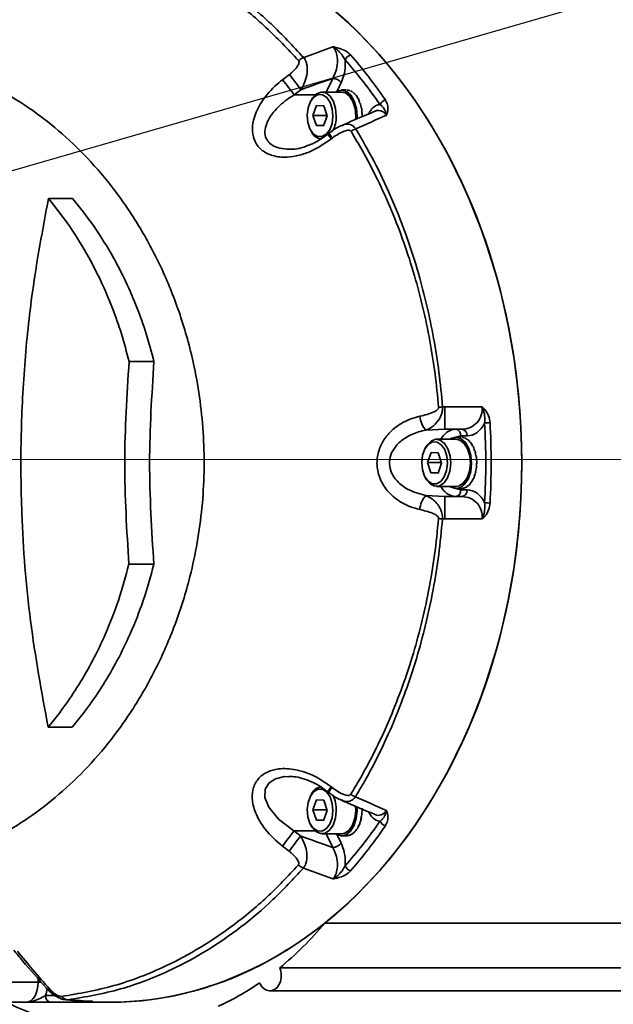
# Model space of a CAD drawing. Header units: millimetres. Extents: x 6316 to 18291, y -19059 to -9021.
# Tile 17 of 146: x 10733 to 10821, y -15889 to -15743. Entities that reach past the tile are written whole.
import ezdxf

# ---------------------------------------------------------------- set-up
doc = ezdxf.new("R2010")
doc.units = ezdxf.units.MM
doc.header["$LTSCALE"] = 10
doc.header["$PDSIZE"] = -1
doc.linetypes.add('CENTER', pattern=[50.8, 31.75, -6.35, 6.35, -6.35])
doc.layers.get('Defpoints').update_dxf_attribs({"true_color": 0x5e5e5e})
doc.layers.add('中心线层', color=1, linetype='CENTER')
doc.dimstyles.new('ISO-25', dxfattribs={"dimscale": 20, "dimtxt": 4, "dimasz": 3.05, "dimexe": 3, "dimexo": 0.625, "dimtad": 1, "dimdec": 0, "dimtxsty": 'Standard', "dimcen": 2.5, "dimclrd": 1, "dimclre": 1, "dimclrt": 4, "dimadec": 1, "dimazin": 2, "dimtfac": 1, "dimtdec": 0, "dimtmove": 0, "dimatfit": 0, "dimfxl": 1, "dimarcsym": 0})

# ---------------------------------------------------------------- blocks, each defined once
blk = doc.blocks.new('*D144')
at = {"layer": 'Defpoints', "color": 0, "linetype": 'ByBlock', "lineweight": 20, "transparency": 16777216}
for p in [(12383.33, -15287.41), (10584.24, -15808.37)]:
    blk.add_point(p, dxfattribs=at)
at = {"layer": '中心线层', "color": 1, "linetype": 'ByBlock', "lineweight": -2, "transparency": 16777216}
blk.add_line((10584.24, -15808.37), (12324.74, -15304.37), dxfattribs=at)
at = {"layer": '中心线层', "color": 1, "linetype": 'ByBlock', "lineweight": 20, "transparency": 16777216}
blk.add_solid([(12321.91, -15294.61), (12327.57, -15314.14), (12383.33, -15287.41)], dxfattribs=at)
at = {"layer": '中心线层', "color": 4, "linetype": 'ByBlock', "lineweight": 20, "transparency": 16777216, "insert": (11439.89, -15505.95), "char_height": 80, "attachment_point": 5, "rotation": 16.1496}
blk.add_mtext('R1873', dxfattribs=at)
blk = doc.blocks.new('*D145')
at = {"layer": 'Defpoints', "color": 0, "linetype": 'ByBlock', "lineweight": 20, "transparency": 16777216}
for p in [(10584.24, -15808.37), (11013.17, -16065.33)]:
    blk.add_point(p, dxfattribs=at)
at = {"layer": '中心线层', "color": 1, "linetype": 'ByBlock', "lineweight": -2, "transparency": 16777216}
for p, q in [((10584.24, -15808.37), (11013.17, -16065.33)), ((11065.49, -16096.68), (11477.26, -16343.36))]:
    blk.add_line(p, q, dxfattribs=at)
at = {"layer": '中心线层', "color": 1, "linetype": 'ByBlock', "lineweight": 20, "transparency": 16777216}
blk.add_solid([(11070.72, -16087.96), (11060.27, -16105.4), (11013.17, -16065.33)], dxfattribs=at)
at = {"layer": '中心线层', "color": 4, "linetype": 'ByBlock', "lineweight": 20, "transparency": 16777216, "insert": (11399.48, -16235.04), "char_height": 80, "attachment_point": 5, "rotation": 329.0753}
blk.add_mtext('R500', dxfattribs=at)

msp = doc.modelspace()

# ---------------------------------------------------------------- linework, layer by layer
at = {"color": 7, "linetype": 'Continuous', "lineweight": 35}
for p, q in [((10772.38, -15752.04), (10773.4, -15751.27)), ((10778.85, -15753.87), (10779.81, -15751.84)), ((10781.08, -15752.46), (10780.49, -15753.72)), ((10775.11, -15753.53), (10774.1, -15754.3)), ((10781.12, -15753.87), (10778.22, -15753.87)), ((10781.83, -15753.57), (10781.12, -15753.57)), ((10777.21, -15754.3), (10774.1, -15754.3)), ((10776.6, -15755.11), (10776.48, -15755.34)), ((10776.89, -15757.33), (10777.43, -15755.85)), ((10777.43, -15755.85), (10778.48, -15755.9)), ((10778.48, -15755.9), (10778.99, -15757.42)), ((10777.39, -15758.85), (10776.89, -15757.33)), ((10778.85, -15757.33), (10776.89, -15757.33)), ((10778.99, -15757.42), (10778.44, -15758.89)), ((10778.85, -15757.33), (10778.94, -15757.54)), ((10783.24, -15757.46), (10783.21, -15757.97)), ((10776.48, -15759.41), (10776.6, -15759.64)), ((10778.44, -15758.89), (10777.39, -15758.85)), ((10778.46, -15758.85), (10777.39, -15758.85)), ((10779.25, -15759.99), (10779.09, -15760.12)), ((10779.78, -15760.69), (10779.62, -15760.82)), ((10741.24, -15769.66), (10737.67, -15769.66)), ((10749.62, -15793.84), (10753.31, -15793.84)), ((10796.11, -15800.57), (10796.43, -15800.56)), ((10796.43, -15800.56), (10801.98, -15800.56)), ((10796.43, -15800.56), (10796.43, -15803.87)), ((10796.43, -15803.87), (10793.64, -15804.02)), ((10798.95, -15803.87), (10796.43, -15803.87)), ((10799.74, -15804.87), (10798.82, -15804.87)), ((10798.1, -15805.37), (10795.2, -15805.37)), ((10798.82, -15805.07), (10798.1, -15805.07)), ((10793.58, -15806.61), (10793.46, -15806.84)), ((10793.87, -15808.83), (10794.42, -15807.35)), ((10794.42, -15807.35), (10795.47, -15807.4)), ((10795.47, -15807.4), (10795.97, -15808.92)), ((10794.38, -15810.35), (10793.87, -15808.83)), ((10795.83, -15808.83), (10793.87, -15808.83)), ((10795.97, -15808.92), (10795.43, -15810.39)), ((10795.83, -15808.83), (10795.93, -15809.04)), ((10795.43, -15810.39), (10794.38, -15810.35)), ((10795.44, -15810.35), (10794.38, -15810.35)), ((10793.46, -15810.91), (10793.58, -15811.14)), ((10793.63, -15813.72), (10796.43, -15813.87)), ((10795.2, -15812.37), (10798.1, -15812.37)), ((10798.1, -15812.67), (10798.82, -15812.67)), ((10798.82, -15812.87), (10799.74, -15812.87)), ((10796.43, -15817.19), (10796.43, -15813.87)), ((10796.43, -15813.87), (10798.95, -15813.87)), ((10796.43, -15817.19), (10796.1, -15817.18)), ((10801.98, -15817.19), (10796.43, -15817.19)), ((10753.29, -15823.91), (10749.59, -15823.91)), ((10737.61, -15848.09), (10741.18, -15848.09)), ((10779.6, -15856.93), (10779.73, -15857.04)), ((10776.6, -15858.11), (10776.48, -15858.34)), ((10776.89, -15860.33), (10777.43, -15858.85)), ((10777.43, -15858.85), (10778.48, -15858.9)), ((10778.48, -15858.9), (10778.99, -15860.42)), ((10779.06, -15857.63), (10779.2, -15857.74)), ((10777.39, -15861.85), (10776.89, -15860.33)), ((10778.85, -15860.33), (10776.89, -15860.33)), ((10778.99, -15860.42), (10778.44, -15861.89)), ((10778.85, -15860.33), (10778.94, -15860.54)), ((10778.44, -15861.89), (10777.39, -15861.85)), ((10778.46, -15861.85), (10777.39, -15861.85)), ((10774.06, -15863.45), (10775.05, -15864.2)), ((10777.21, -15863.45), (10774.06, -15863.45)), ((10776.48, -15862.41), (10776.6, -15862.64)), ((10778.22, -15863.87), (10781.12, -15863.87)), ((10779.81, -15865.91), (10778.85, -15863.87)), ((10780.49, -15864.03), (10781.08, -15865.29)), ((10781.12, -15864.17), (10781.83, -15864.17)), ((10773.34, -15866.46), (10772.35, -15865.71)), ((10778.64, -15877.13), (10874.24, -15877.13)), ((10873.8, -15883.77), (10771.95, -15883.77)), ((10731.47, -15885.87), (10736.15, -15885.87)), ((10736.15, -15885.87), (10736.15, -15885.38)), ((10736.58, -15885.87), (10736.15, -15885.87)), ((10737.23, -15887.87), (10738.65, -15887.87)), ((10770.48, -15887.17), (10873.8, -15887.17)), ((10734.33, -15888.87), (10730.89, -15888.87)), ((10743.03, -15888.87), (10738.02, -15888.87)), ((10740.55, -15888.52), (10740.31, -15888.5)), ((10743.03, -15888.87), (10746.8, -15888.87)), ((10744.01, -15888.72), (10743.94, -15888.71))]:
    msp.add_line(p, q, dxfattribs=at)
at = {"color": 7, "linetype": 'Continuous', "lineweight": 35, "flags": 128}
for points in [[(10772.38, -15752.04), (10772.58, -15752.3), (10772.81, -15752.59), (10773.04, -15752.9), (10773.28, -15753.21), (10773.52, -15753.52), (10773.74, -15753.81), (10773.93, -15754.07), (10774.1, -15754.3)], [(10773.4, -15751.27), (10773.6, -15751.53), (10773.82, -15751.82), (10774.05, -15752.12), (10774.29, -15752.44), (10774.53, -15752.75), (10774.75, -15753.04), (10774.94, -15753.3), (10775.11, -15753.53)], [(10776.6, -15755.11), (10776.82, -15754.74), (10777.41, -15754.14), (10778.09, -15753.88), (10778.79, -15754), (10779.42, -15754.49), (10779.92, -15755.29), (10780.24, -15756.32), (10780.34, -15757.46)], [(10780.22, -15753.87), (10780.46, -15753.73), (10781.17, -15753.58), (10781.88, -15753.79), (10782.52, -15754.36), (10783.01, -15755.22), (10783.33, -15756.29), (10783.42, -15757.47), (10783.4, -15757.88)], [(10781.12, -15753.87), (10781.69, -15754), (10782.32, -15754.49), (10782.82, -15755.29), (10783.14, -15756.32), (10783.24, -15757.46)], [(10779.85, -15757.45), (10779.75, -15756.37), (10779.43, -15755.41), (10778.93, -15754.69), (10778.31, -15754.29), (10777.65, -15754.26), (10777.02, -15754.61), (10776.5, -15755.29), (10776.16, -15756.23), (10776.03, -15757.3), (10776.13, -15758.38), (10776.44, -15759.34), (10776.94, -15760.06), (10777.56, -15760.46), (10778.22, -15760.49), (10778.85, -15760.14), (10779.37, -15759.46), (10779.72, -15758.52), (10779.85, -15757.45)], [(10798.82, -15804.87), (10798.07, -15805.07), (10798.06, -15805.07)], [(10796.83, -15808.95), (10796.73, -15807.87), (10796.42, -15806.91), (10795.92, -15806.19), (10795.3, -15805.79), (10794.64, -15805.76), (10794.01, -15806.11), (10793.49, -15806.79), (10793.14, -15807.73), (10793.01, -15808.8), (10793.11, -15809.88), (10793.43, -15810.84), (10793.93, -15811.56), (10794.55, -15811.96), (10795.21, -15811.99), (10795.84, -15811.64), (10796.36, -15810.96), (10796.7, -15810.02), (10796.83, -15808.95)], [(10793.58, -15806.61), (10793.8, -15806.24), (10794.4, -15805.64), (10795.08, -15805.38), (10795.77, -15805.5), (10796.4, -15805.99), (10796.91, -15806.79), (10797.23, -15807.82), (10797.32, -15808.96)], [(10797.21, -15805.37), (10797.44, -15805.23), (10798.16, -15805.08), (10798.87, -15805.29), (10799.5, -15805.86), (10800, -15806.72), (10800.31, -15807.79), (10800.41, -15808.97), (10800.28, -15810.14), (10799.93, -15811.18), (10799.41, -15812), (10798.76, -15812.52), (10798.05, -15812.67), (10797.34, -15812.46), (10797.21, -15812.37)], [(10798.1, -15805.37), (10798.67, -15805.5), (10799.31, -15805.99), (10799.81, -15806.79), (10800.13, -15807.82), (10800.23, -15808.96)], [(10797.32, -15808.96), (10797.19, -15810.09), (10796.84, -15811.09), (10796.32, -15811.85), (10795.67, -15812.29), (10794.97, -15812.35), (10794.3, -15812.04), (10793.73, -15811.39), (10793.58, -15811.14)], [(10800.23, -15808.96), (10800.09, -15810.09), (10799.75, -15811.09), (10799.22, -15811.85), (10798.57, -15812.29), (10798.1, -15812.37)], [(10798.06, -15812.67), (10798.07, -15812.68), (10798.82, -15812.87)], [(10773.3, -15855.44), (10772.65, -15855.41), (10771.34, -15855.73), (10770.38, -15856.34), (10769.85, -15857.18), (10769.81, -15857.31), (10769.77, -15858.48), (10770.34, -15859.93), (10771.76, -15861.7), (10774.06, -15863.45), (10774.06, -15863.45)], [(10779.85, -15860.45), (10779.75, -15859.37), (10779.43, -15858.41), (10778.93, -15857.69), (10778.31, -15857.29), (10777.65, -15857.26), (10777.02, -15857.61), (10776.5, -15858.29), (10776.16, -15859.23), (10776.03, -15860.3), (10776.13, -15861.38), (10776.44, -15862.34), (10776.94, -15863.06), (10777.56, -15863.46), (10778.22, -15863.49), (10778.85, -15863.14), (10779.37, -15862.46), (10779.72, -15861.52), (10779.85, -15860.45)], [(10780.34, -15860.46), (10780.21, -15861.59), (10779.86, -15862.59), (10779.33, -15863.35), (10778.69, -15863.79), (10777.99, -15863.85), (10777.32, -15863.54), (10776.74, -15862.89), (10776.6, -15862.64)], [(10783.4, -15859.88), (10783.42, -15860.47), (10783.29, -15861.64), (10782.95, -15862.68), (10782.43, -15863.5), (10781.78, -15864.02), (10781.06, -15864.17), (10780.35, -15863.96), (10780.22, -15863.87)], [(10783.21, -15859.8), (10783.24, -15860.46), (10783.11, -15861.59), (10782.76, -15862.59), (10782.24, -15863.35), (10781.59, -15863.79), (10781.12, -15863.87)], [(10772.35, -15865.71), (10772.55, -15865.45), (10772.78, -15865.16), (10773.01, -15864.85), (10773.25, -15864.54), (10773.49, -15864.23), (10773.7, -15863.94), (10773.9, -15863.68), (10774.06, -15863.45)], [(10773.34, -15866.46), (10773.54, -15866.2), (10773.76, -15865.91), (10774, -15865.6), (10774.24, -15865.29), (10774.47, -15864.98), (10774.69, -15864.69), (10774.88, -15864.42), (10775.05, -15864.2)], [(10734.33, -15888.87), (10734.68, -15888.82), (10735.03, -15888.65), (10735.34, -15888.37), (10735.62, -15888), (10735.84, -15887.54), (10736.01, -15887.02), (10736.11, -15886.46), (10736.15, -15885.87)]]:
    msp.add_lwpolyline(points, dxfattribs=at)
at = {"color": 7, "linetype": 'Continuous', "lineweight": 35}
for centre, radius, start, end in [((10776.56, -15751.4), 2.84, 111.7983, 129.5769), ((10782.97, -15749.7), 1.44, 111.1729, 155.983), ((10779.74, -15753.62), 1.78, 40.7699, 87.6109), ((10788.16, -15756.48), 1.54, 110.4905, 150.0011), ((10775.54, -15757.5), 4.8, 333.5454, 0.4808), ((10778.44, -15758.91), 1.98, 201.6181, 263.6199), ((10784.49, -15762.6), 3.5, 111.1585, 124.1454), ((10788.12, -15753.85), 10.99, 214.7606, 219.3526), ((10788.65, -15753.43), 11.46, 214.8884, 219.2872), ((10797.61, -15819.12), 18.61, 94.6282, 96.4691), ((10796.06, -15801.74), 3.32, 183.7165, 223.3855), ((10803.59, -15811.91), 9.02, 92.8373, 97.909), ((10798.28, -15806.55), 2.69, 95.4001, 154.0056), ((10797.91, -15804.78), 0.915, 354.2319, 82.7373), ((10798.83, -15804.78), 0.915, 354.2319, 82.7373), ((10796.05, -15816.01), 3.33, 136.6236, 176.2336), ((10798.28, -15811.19), 2.69, 205.9944, 264.5999), ((10797.91, -15812.97), 0.915, 277.2627, 5.7681), ((10798.83, -15812.97), 0.915, 277.2627, 5.7681), ((10803.59, -15805.84), 9.02, 262.091, 267.1627), ((10797.62, -15798.63), 18.62, 263.4704, 265.3091), ((10778.41, -15858.81), 1.94, 95.711, 159.051), ((10788.69, -15864.36), 11.74, 140.7369, 145.0387), ((10789.59, -15865.07), 12.72, 140.8572, 144.8266), ((10775.41, -15860.28), 4.93, 357.9774, 25.3593), ((10784.45, -15855.13), 3.5, 235.8928, 248.8126), ((10788.16, -15861.26), 1.54, 209.9989, 249.5095), ((10779.74, -15864.13), 1.78, 272.3891, 319.2301), ((10776.52, -15866.33), 2.84, 230.4978, 248.1784), ((10782.97, -15868.05), 1.44, 204.017, 248.8271), ((10737.76, -15886.36), 0.59, 225.085, 280.1815), ((10738.14, -15887.97), 0.915, 174.2319, 262.7373), ((10731.81, -15886), 5.73, 340.9067, 351.3689), ((10740.7, -15887.03), 1.49, 221.7046, 264.2538), ((10743.04, -15888.17), 0.706, 224.7497, 268.7541), ((10743.59, -15888.18), 0.689, 229.1775, 268.8569)]:
    msp.add_arc(centre, radius, start, end, dxfattribs=at)
for centre, major_axis, ratio, start_param, end_param in [((10746.8, -15808.87), (0, 80), 0.763039, 3.141593, 6.283185), ((10746.8, -15808.87), (0, 80), 0.763039, 3.690195, 5.734583), ((10767.58, -15808.87), (139.78, 64.23), 0.341146, 1.328451, 1.359187), ((10742.23, -15808.87), (0, 79), 0.763039, 5.450531, 5.570305), ((10743.03, -15808.87), (0, 80), 0.753501, 5.450531, 5.570305), ((10769.01, -15810.72), (140.01, 61.32), 0.332587, 1.349736, 1.383037), ((10781.9, -15757.37), (0.01, 3.8), 0.516075, 6.050971, 6.26041), ((10781.83, -15757.37), (0.11, 3.8), 0.518199, 6.06447, 6.273909), ((10781.9, -15757.37), (0.11, 3.8), 0.518203, 5.854846, 6.064285), ((10781.83, -15757.37), (0.2, 3.8), 0.523706, 5.868207, 6.077647), ((10781.9, -15757.37), (0.2, 3.8), 0.523712, 5.658583, 5.868022), ((10781.83, -15757.37), (0.29, 3.8), 0.532403, 5.671638, 5.881078), ((10781.83, -15757.37), (0.37, 3.79), 0.543996, 5.474514, 5.683954), ((10781.9, -15757.37), (0.29, 3.8), 0.532413, 5.462013, 5.671453), ((10781.9, -15757.37), (0.37, 3.79), 0.544008, 5.264889, 5.474328), ((10781.83, -15757.37), (0.44, 3.79), 0.558094, 5.276478, 5.485918), ((10781.9, -15757.37), (0.44, 3.79), 0.558108, 5.066852, 5.276291), ((10781.83, -15757.37), (0.49, 3.79), 0.574227, 5.077043, 5.286483), ((10781.9, -15757.37), (0.49, 3.79), 0.574243, 4.867415, 5.076855), ((10781.83, -15757.37), (0.53, 3.79), 0.591849, 4.875585, 5.085025), ((10801.05, -15808.87), (139.78, 64.23), 0.341146, 1.509221, 1.541564), ((10781.9, -15757.37), (0.53, 3.79), 0.591866, 4.752072, 4.875394), ((10781.83, -15757.37), (0.55, 3.79), 0.610343, 4.757265, 4.880791), ((10798.95, -15800.87), (3.05, 0), 0.982912, 4.712389, 6.387269), ((10799.74, -15800.87), (0, 4), 0.763039, 3.141593, 4.16176), ((10742.23, -15808.87), (0, 79), 0.763039, 4.637546, 4.787232), ((10743.03, -15808.87), (0, 80), 0.753501, 4.637546, 4.787232), ((10798.89, -15808.87), (0.01, 3.8), 0.516075, 6.050971, 6.26041), ((10798.82, -15808.87), (0.11, 3.8), 0.518199, 6.06447, 6.273909), ((10798.89, -15808.87), (0.11, 3.8), 0.518203, 5.854846, 6.064285), ((10798.82, -15808.87), (0.2, 3.8), 0.523706, 5.868207, 6.077647), ((10798.89, -15808.87), (0.2, 3.8), 0.523712, 5.658583, 5.868022), ((10798.82, -15808.87), (0.29, 3.8), 0.532403, 5.671638, 5.881078), ((10798.82, -15808.87), (0.37, 3.79), 0.543996, 5.474514, 5.683954), ((10798.89, -15808.87), (0.29, 3.8), 0.532413, 5.462013, 5.671453), ((10798.89, -15808.87), (0.37, 3.79), 0.544008, 5.264889, 5.474328), ((10798.82, -15808.87), (0.44, 3.79), 0.558094, 5.276478, 5.485918), ((10798.89, -15808.87), (0.44, 3.79), 0.558108, 5.066852, 5.276291), ((10798.82, -15808.87), (0.49, 3.79), 0.574227, 5.077043, 5.286483), ((10798.89, -15808.87), (0.49, 3.79), 0.574243, 4.867415, 5.076855), ((10798.82, -15808.87), (0.53, 3.79), 0.591849, 4.875585, 5.085025), ((10798.89, -15808.87), (0.55, 3.79), 0.610361, 4.461718, 4.671157), ((10798.82, -15808.87), (0.54, 3.78), 0.629011, 4.463494, 4.672934), ((10798.89, -15808.87), (0.53, 3.79), 0.591866, 4.665955, 4.875394), ((10798.82, -15808.87), (0.55, 3.79), 0.610343, 4.671351, 4.880791), ((10798.89, -15808.87), (0.51, 3.79), 0.647086, 4.041513, 4.250952), ((10798.82, -15808.87), (0.45, 3.79), 0.663648, 4.033605, 4.243045), ((10798.89, -15808.87), (0.54, 3.78), 0.629029, 4.253857, 4.463296), ((10798.82, -15808.87), (0.51, 3.79), 0.64707, 4.251155, 4.460594), ((10798.89, -15808.87), (0.36, 3.79), 0.677822, 3.600821, 3.810261), ((10798.82, -15808.87), (0.25, 3.8), 0.688619, 3.582021, 3.79146), ((10798.89, -15808.87), (0.45, 3.79), 0.663662, 3.823958, 4.033398), ((10798.82, -15808.87), (0.36, 3.79), 0.67781, 3.810473, 4.019913), ((10798.89, -15808.87), (0.12, 3.8), 0.695254, 3.139708, 3.349148), ((10798.82, -15808.87), (-0.02, 3.8), 0.697143, 3.114502, 3.323942), ((10798.89, -15808.87), (0.25, 3.8), 0.688627, 3.372364, 3.581803), ((10798.82, -15808.87), (0.12, 3.8), 0.69525, 3.349368, 3.558808), ((10799.74, -15816.87), (0, 4), 0.763039, 5.263018, 6.283185), ((10798.95, -15816.87), (3.05, 0), 0.982912, 6.179101, 7.853982), ((10801.05, -15808.87), (139.78, -64.23), 0.341146, 4.741318, 4.773964), ((10781.9, -15860.37), (0.53, 3.79), 0.591866, 4.665955, 4.875394), ((10781.83, -15860.37), (0.55, 3.79), 0.610343, 4.671351, 4.880791), ((10781.9, -15860.37), (0.54, 3.78), 0.629029, 4.253857, 4.463296), ((10781.83, -15860.37), (0.51, 3.79), 0.64707, 4.251155, 4.460594), ((10781.9, -15860.37), (0.55, 3.79), 0.610361, 4.461718, 4.671157), ((10781.83, -15860.37), (0.54, 3.78), 0.629011, 4.463494, 4.672934), ((10742.23, -15808.87), (0, 79), 0.763039, 3.854473, 3.974247), ((10743.03, -15808.87), (0, 80), 0.753501, 3.854473, 3.974247), ((10781.9, -15860.37), (0.45, 3.79), 0.663662, 3.823958, 4.033398), ((10781.83, -15860.37), (0.36, 3.79), 0.67781, 3.810473, 4.019913), ((10781.9, -15860.37), (0.51, 3.79), 0.647086, 4.041513, 4.250952), ((10781.83, -15860.37), (0.45, 3.79), 0.663648, 4.033605, 4.243045), ((10769.01, -15807.03), (140.01, -61.32), 0.332587, 4.899731, 4.933449), ((10781.9, -15860.37), (0.12, 3.8), 0.695254, 3.139708, 3.349148), ((10781.83, -15860.37), (-0.02, 3.8), 0.697143, 3.114502, 3.323942), ((10781.9, -15860.37), (0.25, 3.8), 0.688627, 3.372364, 3.581803), ((10781.83, -15860.37), (0.12, 3.8), 0.69525, 3.349368, 3.558808), ((10781.9, -15860.37), (0.36, 3.79), 0.677822, 3.600821, 3.810261), ((10781.83, -15860.37), (0.25, 3.8), 0.688619, 3.582021, 3.79146), ((10767.58, -15808.87), (139.78, -64.23), 0.341146, 4.92365, 4.954734), ((10746.8, -15808.87), (0, 80), 0.763039, 3.537805, 3.690195), ((10747.77, -15832.82), (0, 60), 0.763039, 3.698039, 3.881454), ((10746.8, -15808.87), (0, 80), 0.763039, 3.141593, 3.520127), ((10770.48, -15884.92), (0, 2.25), 0.763039, 2.070992, 5.250082), ((10747.77, -15832.82), (0, 60), 0.763039, 3.477123, 3.623035), ((10747.77, -15832.82), (0, 60), 0.763039, 2.776871, 2.960285), ((10750.08, -15808.87), (100.91, 0), 0.792768, 4.617777, 4.653535), ((10743.03, -15808.87), (0, 80), 0.753501, 3.141593, 3.150615)]:
    msp.add_ellipse(centre, major_axis=major_axis, ratio=ratio, start_param=start_param, end_param=end_param, dxfattribs=at)
for points, knots in [([(10774.76, -15749.21), (10773.16, -15747.52), (10769.96, -15744.13), (10764.63, -15739.79), (10758.87, -15736.04), (10752.65, -15733.03), (10746.23, -15730.82), (10741.83, -15730.09), (10739.63, -15729.73)], [0, 0, 0, 0, 0.1521069, 0.3054593, 0.476353, 0.6472687, 0.8236289, 1, 1, 1, 1]), ([(10740.6, -15729.23), (10742.72, -15729.57), (10746.96, -15730.25), (10753.28, -15732.39), (10759.54, -15735.4), (10765.37, -15739.22), (10770.74, -15743.63), (10773.91, -15747.05), (10775.51, -15748.76)], [0, 0, 0, 0, 0.1709329, 0.3418564, 0.5181237, 0.6943665, 0.8465779, 1, 1, 1, 1]), ([(10779.81, -15751.84), (10779.99, -15751.49), (10780.33, -15750.8), (10780.55, -15749.57), (10780.49, -15748.44), (10780.22, -15747.63), (10779.95, -15747.29), (10779.85, -15747.17)], [0, 0, 0, 0, 0.237346, 0.47069, 0.687086, 0.882353, 1, 1, 1, 1]), ([(10779.85, -15747.17), (10779.85, -15747.17), (10779.95, -15747.18), (10780.3, -15747.25), (10780.99, -15747.42), (10781.84, -15747.78), (10782.26, -15748.17), (10782.45, -15748.36)], [0, 0, 0, 0, 0.00279, 0.090607, 0.334099, 0.688306, 1, 1, 1, 1]), ([(10779.85, -15747.17), (10779.85, -15747.17), (10779.93, -15747.21), (10780.22, -15747.39), (10780.72, -15747.8), (10781.28, -15748.41), (10781.54, -15748.9), (10781.66, -15749.11)], [0, 0, 0, 0, 0.003732, 0.108204, 0.380819, 0.729873, 1, 1, 1, 1]), ([(10709.63, -15869.58), (10711.81, -15869.48), (10716.16, -15869.28), (10722.64, -15867.67), (10728.48, -15865.29), (10733.65, -15862.33), (10738.16, -15859.05), (10742.48, -15855.13), (10746.56, -15850.57), (10750.32, -15845.34), (10753.68, -15839.45), (10756.54, -15832.91), (10758.53, -15826.57), (10759.78, -15820.72), (10760.49, -15815.54), (10760.8, -15810.26), (10760.71, -15804.97), (10760.21, -15799.72), (10759.19, -15793.76), (10757.43, -15787.26), (10754.78, -15780.5), (10751.59, -15774.38), (10747.96, -15768.92), (10743.99, -15764.12), (10739.75, -15759.98), (10735.3, -15756.48), (10730.18, -15753.29), (10724.37, -15750.64), (10717.91, -15748.81), (10711.39, -15748.02), (10704.88, -15748.28), (10698.43, -15749.52), (10694.26, -15751.18), (10692.18, -15752.01)], [0, 0, 0, 0, 0.041671, 0.083342, 0.12501, 0.156268, 0.187523, 0.218778, 0.250031, 0.28128, 0.312526, 0.343767, 0.375001, 0.395836, 0.416667, 0.437498, 0.458328, 0.47916, 0.499992, 0.531224, 0.562463, 0.593708, 0.624957, 0.656208, 0.687462, 0.718717, 0.749974, 0.791642, 0.833312, 0.874983, 0.916654, 0.958325, 1, 1, 1, 1]), ([(10773.4, -15751.27), (10773.54, -15751.15), (10773.96, -15750.81), (10774.46, -15750.28), (10774.77, -15749.75), (10774.84, -15749.48), (10774.82, -15749.31), (10774.78, -15749.24), (10774.76, -15749.21)], [0, 0, 0, 0, 0.195492, 0.594405, 0.783408, 0.884527, 0.942134, 1, 1, 1, 1]), ([(10775.51, -15748.76), (10775.58, -15748.86), (10775.72, -15749.05), (10775.9, -15749.46), (10776.05, -15750.1), (10776.04, -15751.13), (10775.81, -15752.09), (10775.47, -15752.92), (10775.25, -15753.3), (10775.11, -15753.53)], [0, 0, 0, 0, 0.087645, 0.169223, 0.295146, 0.491004, 0.743779, 0.83951, 1, 1, 1, 1]), ([(10781.66, -15749.11), (10781.67, -15749.25), (10781.71, -15749.9), (10781.6, -15751.12), (10781.26, -15752.01), (10781.08, -15752.46)], [0, 0, 0, 0, 0.11349, 0.555658, 1, 1, 1, 1]), ([(10779.62, -15760.82), (10778.63, -15761.5), (10777.12, -15762.54), (10774.85, -15763.29), (10772.9, -15763.61), (10770.97, -15763.43), (10769.28, -15762.61), (10768.23, -15761.32), (10767.83, -15759.73), (10768.03, -15757.8), (10769.06, -15755.42), (10770.7, -15753.41), (10772, -15752.36), (10772.38, -15752.04)], [0, 0, 0, 0, 0.14008, 0.214666, 0.289139, 0.385355, 0.46586, 0.547062, 0.620287, 0.695345, 0.802959, 0.941303, 1, 1, 1, 1]), ([(10774.1, -15754.3), (10773.75, -15754.52), (10772.6, -15755.26), (10771.1, -15756.64), (10770.02, -15758.32), (10769.69, -15759.69), (10769.87, -15760.76), (10770.35, -15761.38), (10771.01, -15761.89), (10771.93, -15762.3), (10772.89, -15762.32), (10773.38, -15762.33)], [0, 0, 0, 0, 0.092491, 0.307048, 0.466381, 0.571551, 0.669792, 0.758671, 0.778015, 0.888969, 1, 1, 1, 1]), ([(10787.62, -15755.04), (10787.75, -15755.28), (10788.02, -15755.79), (10788.03, -15756.53), (10787.89, -15757.05), (10787.8, -15757.27), (10787.78, -15757.32), (10787.78, -15757.33)], [0, 0, 0, 0, 0.328213, 0.709615, 0.923379, 0.997063, 1, 1, 1, 1]), ([(10785.99, -15756.76), (10785.64, -15756.91), (10784.02, -15757.58), (10782.41, -15758.28), (10781.15, -15758.83)], [0, 0, 0, 0, 0.218605, 1, 1, 1, 1]), ([(10785.11, -15757.13), (10785.26, -15756.88), (10785.65, -15756.23), (10786.28, -15755.83), (10786.72, -15755.74), (10786.82, -15755.71)], [0, 0, 0, 0, 0.317539, 0.841792, 1, 1, 1, 1]), ([(10787.78, -15757.33), (10787.7, -15757.21), (10787.49, -15756.93), (10787.18, -15756.73), (10786.7, -15756.59), (10786.32, -15756.56), (10786.03, -15756.76), (10786, -15756.78)], [0, 0, 0, 0, 0.179978, 0.450099, 0.533884, 0.947209, 1, 1, 1, 1]), ([(10787.78, -15757.33), (10787.78, -15757.32), (10787.77, -15757.26), (10787.71, -15757.02), (10787.56, -15756.57), (10787.29, -15756.09), (10786.97, -15755.83), (10786.82, -15755.71)], [0, 0, 0, 0, 0.003919, 0.091362, 0.331822, 0.711219, 1, 1, 1, 1]), ([(10781.15, -15758.83), (10780.94, -15758.93), (10780.32, -15759.2), (10779.7, -15759.62), (10779.31, -15759.95), (10779.25, -15759.99)], [0, 0, 0, 0, 0.318553, 0.904436, 1, 1, 1, 1]), ([(10782.53, -15759.7), (10782.52, -15759.69), (10782.5, -15759.65), (10782.42, -15759.58), (10782.19, -15759.52), (10781.89, -15759.55), (10781.01, -15759.81), (10780.34, -15760.29), (10779.78, -15760.69)], [0, 0, 0, 0, 0.008129, 0.060254, 0.111676, 0.252646, 0.362041, 1, 1, 1, 1]), ([(10781.18, -15758.88), (10781.29, -15758.81), (10781.55, -15758.64), (10782.07, -15758.61), (10782.56, -15758.71), (10782.95, -15758.99), (10783.13, -15759.19), (10783.22, -15759.31), (10783.23, -15759.33)], [0, 0, 0, 0, 0.162573, 0.366993, 0.68103, 0.82022, 0.975423, 1, 1, 1, 1]), ([(10795.52, -15800.62), (10795.36, -15798.96), (10795.04, -15795.64), (10794.25, -15790.7), (10793.23, -15785.84), (10791.95, -15780.97), (10790.39, -15776.14), (10788.56, -15771.38), (10786.49, -15766.82), (10784.46, -15762.92), (10783.09, -15760.63), (10782.53, -15759.7)], [0, 0, 0, 0, 0.107679, 0.215361, 0.325713, 0.436072, 0.55488, 0.673698, 0.795236, 0.916784, 1, 1, 1, 1]), ([(10783.23, -15759.33), (10784.15, -15760.91), (10785.99, -15764.08), (10788.47, -15769.31), (10790.7, -15774.9), (10792.47, -15780.38), (10793.82, -15785.57), (10794.83, -15790.42), (10795.62, -15795.42), (10795.95, -15798.85), (10796.11, -15800.57)], [0, 0, 0, 0, 0.138927, 0.277839, 0.420826, 0.563794, 0.671554, 0.779309, 0.889656, 1, 1, 1, 1]), ([(10779.09, -15760.11), (10778.64, -15760.44), (10777.74, -15761.1), (10776.27, -15761.81), (10774.87, -15762.23), (10773.89, -15762.4), (10773.45, -15762.36), (10773.38, -15762.36)], [0, 0, 0, 0, 0.253749, 0.5099765, 0.7562473, 0.9591621, 1, 1, 1, 1]), ([(10737.61, -15848.09), (10736.65, -15842.84), (10734.73, -15832.34), (10733.64, -15818.03), (10733.5, -15805.37), (10734.04, -15794.4), (10735.27, -15782.45), (10736.81, -15774.26), (10737.67, -15769.66)], [0, 0, 0, 0, 0.202606, 0.405203, 0.544218, 0.68335, 0.822368, 1, 1, 1, 1]), ([(10749.62, -15793.84), (10749.26, -15792.46), (10748.53, -15789.7), (10747.13, -15785.76), (10745.51, -15781.97), (10743.43, -15777.92), (10740.86, -15773.71), (10738.74, -15771.01), (10737.67, -15769.66)], [0, 0, 0, 0, 0.143357, 0.28674, 0.434989, 0.583263, 0.790524, 1, 1, 1, 1]), ([(10753.31, -15793.84), (10752.95, -15792.46), (10752.22, -15789.7), (10750.8, -15785.76), (10749.17, -15781.98), (10747.07, -15777.93), (10744.46, -15773.71), (10742.32, -15771.02), (10741.24, -15769.66)], [0, 0, 0, 0, 0.143132, 0.286291, 0.434317, 0.582368, 0.790072, 1, 1, 1, 1]), ([(10749.62, -15793.84), (10749.3, -15798.83), (10748.67, -15808.86), (10749.28, -15818.88), (10749.59, -15823.91)], [0, 0, 0, 0, 0.498268, 1, 1, 1, 1]), ([(10753.31, -15793.84), (10752.99, -15798.83), (10752.35, -15808.85), (10752.97, -15818.88), (10753.29, -15823.91)], [0, 0, 0, 0, 0.49821, 1, 1, 1, 1]), ([(10792.74, -15801.96), (10793.46, -15801.79), (10794.36, -15801.59), (10795.25, -15801.1), (10795.45, -15800.87), (10795.51, -15800.74), (10795.51, -15800.66), (10795.52, -15800.62)], [0, 0, 0, 0, 0.691571, 0.868446, 0.93119, 0.965446, 1, 1, 1, 1]), ([(10796.11, -15800.57), (10796.11, -15800.68), (10796.11, -15800.89), (10796.06, -15801.27), (10795.9, -15801.86), (10795.42, -15802.78), (10794.6, -15803.59), (10793.93, -15803.89), (10793.64, -15804.02)], [0, 0, 0, 0, 0.063774, 0.122522, 0.214976, 0.415173, 0.752924, 1, 1, 1, 1]), ([(10801.98, -15800.56), (10801.99, -15800.56), (10802.02, -15800.59), (10802.15, -15800.71), (10802.53, -15801.11), (10802.99, -15801.85), (10803.09, -15802.55), (10803.14, -15802.89)], [0, 0, 0, 0, 0.003456, 0.047516, 0.202967, 0.616516, 1, 1, 1, 1]), ([(10801.98, -15800.56), (10801.99, -15800.57), (10802, -15800.61), (10802.08, -15800.79), (10802.25, -15801.3), (10802.41, -15802.07), (10802.36, -15802.69), (10802.34, -15802.97)], [0, 0, 0, 0, 0.004587, 0.056817, 0.234837, 0.655321, 1, 1, 1, 1]), ([(10792.73, -15815.79), (10792.18, -15815.64), (10791.06, -15815.34), (10789.3, -15814.37), (10787.69, -15812.9), (10786.58, -15810.86), (10786.26, -15808.74), (10786.67, -15806.72), (10787.66, -15804.94), (10789.26, -15803.38), (10791.05, -15802.4), (10792.3, -15802.07), (10792.74, -15801.96)], [0, 0, 0, 0, 0.0871488, 0.1742176, 0.2996428, 0.4043195, 0.5098366, 0.6041067, 0.6986141, 0.8048573, 0.9311268, 1, 1, 1, 1]), ([(10793.64, -15804.02), (10793.27, -15804.1), (10792.22, -15804.33), (10790.72, -15805), (10789.35, -15806.09), (10788.49, -15807.34), (10788.14, -15808.7), (10788.29, -15809.68), (10788.65, -15810.65), (10789.38, -15811.73), (10791.13, -15813.06), (10792.7, -15813.48), (10793.63, -15813.72)], [0, 0, 0, 0, 0.07343, 0.205688, 0.312799, 0.403809, 0.491219, 0.573339, 0.589011, 0.689611, 0.816591, 1, 1, 1, 1]), ([(10793.63, -15813.72), (10793.97, -15813.88), (10794.55, -15814.15), (10795.19, -15814.77), (10795.62, -15815.37), (10795.87, -15815.86), (10796.02, -15816.35), (10796.09, -15816.73), (10796.11, -15817.02), (10796.1, -15817.15), (10796.1, -15817.18)], [0, 0, 0, 0, 0.286768, 0.504287, 0.621957, 0.765257, 0.837042, 0.922754, 0.982313, 1, 1, 1, 1]), ([(10801.98, -15817.19), (10801.99, -15817.18), (10802, -15817.14), (10802.08, -15816.95), (10802.25, -15816.44), (10802.41, -15815.67), (10802.36, -15815.06), (10802.34, -15814.78)], [0, 0, 0, 0, 0.004586, 0.059504, 0.242176, 0.661682, 1, 1, 1, 1]), ([(10803.14, -15814.86), (10803.09, -15815.19), (10802.99, -15815.89), (10802.54, -15816.63), (10802.16, -15817.03), (10802.02, -15817.15), (10801.99, -15817.18), (10801.98, -15817.19)], [0, 0, 0, 0, 0.376745, 0.79039, 0.950217, 0.996544, 1, 1, 1, 1]), ([(10795.51, -15817.12), (10795.51, -15817.11), (10795.51, -15817.07), (10795.49, -15816.96), (10795.41, -15816.83), (10795.23, -15816.66), (10794.95, -15816.49), (10794.12, -15816.11), (10793.36, -15815.94), (10792.73, -15815.79)], [0, 0, 0, 0, 0.009539, 0.042185, 0.094802, 0.14674, 0.272077, 0.392482, 1, 1, 1, 1]), ([(10782.49, -15858.03), (10782.94, -15857.28), (10784.18, -15855.23), (10786.07, -15851.68), (10788.12, -15847.29), (10789.98, -15842.64), (10791.61, -15837.81), (10792.98, -15832.87), (10794.09, -15827.79), (10794.98, -15822.54), (10795.33, -15818.93), (10795.51, -15817.12)], [0, 0, 0, 0, 0.06702, 0.183613, 0.300199, 0.419199, 0.538189, 0.652112, 0.766028, 0.883016, 1, 1, 1, 1]), ([(10796.1, -15817.18), (10795.93, -15818.95), (10795.59, -15822.49), (10794.74, -15827.74), (10793.63, -15832.9), (10792.26, -15837.94), (10790.66, -15842.79), (10788.83, -15847.45), (10786.79, -15851.91), (10784.88, -15855.55), (10783.64, -15857.64), (10783.19, -15858.4)], [0, 0, 0, 0, 0.1139119, 0.2278279, 0.3448736, 0.4619271, 0.578434, 0.6949492, 0.8139776, 0.9330146, 1, 1, 1, 1]), ([(10737.61, -15848.09), (10738.4, -15847.1), (10739.98, -15845.12), (10742.2, -15841.79), (10744.28, -15838.18), (10746.27, -15834.03), (10748.13, -15829.31), (10749.1, -15825.72), (10749.59, -15823.91)], [0, 0, 0, 0, 0.154376, 0.308735, 0.466962, 0.625159, 0.811254, 1, 1, 1, 1]), ([(10741.18, -15848.09), (10741.98, -15847.1), (10743.57, -15845.13), (10745.81, -15841.8), (10747.91, -15838.19), (10749.93, -15834.03), (10751.81, -15829.31), (10752.8, -15825.72), (10753.29, -15823.91)], [0, 0, 0, 0, 0.154394, 0.308771, 0.467011, 0.625221, 0.811278, 1, 1, 1, 1]), ([(10772.35, -15865.71), (10771.45, -15864.92), (10769.79, -15863.46), (10768.32, -15860.93), (10767.78, -15858.75), (10767.98, -15856.95), (10768.8, -15855.56), (10770.12, -15854.64), (10771.98, -15854.13), (10774.55, -15854.29), (10777.29, -15855.28), (10778.91, -15856.44), (10779.6, -15856.93)], [0, 0, 0, 0, 0.140267, 0.259141, 0.351488, 0.429085, 0.506822, 0.579003, 0.655546, 0.765233, 0.901109, 1, 1, 1, 1]), ([(10773.3, -15855.4), (10773.55, -15855.4), (10774.19, -15855.39), (10775.35, -15855.65), (10776.71, -15856.15), (10777.99, -15856.82), (10778.73, -15857.4), (10779.05, -15857.65)], [0, 0, 0, 0, 0.13281, 0.341309, 0.571319, 0.815729, 1, 1, 1, 1]), ([(10779.73, -15857.04), (10780.01, -15857.24), (10780.59, -15857.67), (10781.4, -15858.07), (10782, -15858.21), (10782.27, -15858.18), (10782.41, -15858.12), (10782.46, -15858.06), (10782.49, -15858.03)], [0, 0, 0, 0, 0.319792, 0.680591, 0.83363, 0.911653, 0.955627, 1, 1, 1, 1]), ([(10779.21, -15857.72), (10779.31, -15857.81), (10779.83, -15858.25), (10780.48, -15858.66), (10781.04, -15858.87), (10781.11, -15858.9)], [0, 0, 0, 0, 0.180709, 0.911967, 1, 1, 1, 1]), ([(10781.11, -15858.91), (10781.21, -15858.95), (10782.84, -15859.66), (10784.46, -15860.35), (10785.99, -15860.99)], [0, 0, 0, 0, 0.063795, 1, 1, 1, 1]), ([(10783.19, -15858.4), (10783.12, -15858.49), (10782.98, -15858.67), (10782.7, -15858.9), (10782.27, -15859.09), (10781.7, -15859.15), (10781.3, -15858.94), (10781.13, -15858.85)], [0, 0, 0, 0, 0.134757, 0.259817, 0.45372, 0.764902, 1, 1, 1, 1]), ([(10786, -15860.97), (10786.03, -15860.99), (10786.32, -15861.19), (10786.75, -15861.16), (10787.22, -15860.99), (10787.53, -15860.77), (10787.7, -15860.54), (10787.78, -15860.42)], [0, 0, 0, 0, 0.054255, 0.466731, 0.619945, 0.820392, 1, 1, 1, 1]), ([(10787.78, -15860.42), (10787.78, -15860.42), (10787.77, -15860.49), (10787.71, -15860.73), (10787.56, -15861.18), (10787.29, -15861.65), (10786.97, -15861.92), (10786.82, -15862.03)], [0, 0, 0, 0, 0.003919, 0.091362, 0.331822, 0.711219, 1, 1, 1, 1]), ([(10787.78, -15860.42), (10787.78, -15860.42), (10787.8, -15860.48), (10787.89, -15860.7), (10788.03, -15861.22), (10788.02, -15861.96), (10787.75, -15862.47), (10787.62, -15862.71)], [0, 0, 0, 0, 0.002937, 0.076621, 0.290385, 0.671787, 1, 1, 1, 1]), ([(10786.82, -15862.03), (10786.72, -15862.01), (10786.28, -15861.92), (10785.64, -15861.51), (10785.26, -15860.86), (10785.11, -15860.61)], [0, 0, 0, 0, 0.157443, 0.679161, 1, 1, 1, 1]), ([(10775.05, -15864.2), (10775.29, -15864.63), (10775.71, -15865.39), (10775.96, -15866.52), (10776, -15867.38), (10775.93, -15867.99), (10775.76, -15868.5), (10775.6, -15868.79), (10775.49, -15868.94), (10775.46, -15868.97)], [0, 0, 0, 0, 0.283725, 0.506352, 0.630344, 0.773743, 0.865942, 0.969604, 1, 1, 1, 1]), ([(10779.85, -15870.58), (10779.95, -15870.45), (10780.22, -15870.11), (10780.49, -15869.28), (10780.55, -15868.15), (10780.33, -15867), (10780.02, -15866.27), (10779.83, -15865.94), (10779.81, -15865.91)], [0, 0, 0, 0, 0.121598, 0.317212, 0.53392, 0.765612, 0.974716, 1, 1, 1, 1]), ([(10781.08, -15865.29), (10781.25, -15865.73), (10781.6, -15866.61), (10781.71, -15867.83), (10781.67, -15868.49), (10781.66, -15868.64)], [0, 0, 0, 0, 0.4383429, 0.8773367, 1, 1, 1, 1]), ([(10774.71, -15868.52), (10774.72, -15868.51), (10774.76, -15868.46), (10774.79, -15868.35), (10774.77, -15868.14), (10774.67, -15867.89), (10774.28, -15867.26), (10773.76, -15866.82), (10773.34, -15866.46)], [0, 0, 0, 0, 0.0199023, 0.089901, 0.1591991, 0.2843643, 0.4086007, 1, 1, 1, 1]), ([(10739.59, -15888.02), (10742.18, -15887.57), (10747.41, -15886.67), (10754.28, -15884), (10760.19, -15880.85), (10765.2, -15877.45), (10770.09, -15873.43), (10773.17, -15870.16), (10774.71, -15868.52)], [0, 0, 0, 0, 0.208582, 0.41935, 0.562665, 0.705969, 0.852995, 1, 1, 1, 1]), ([(10775.46, -15868.97), (10773.97, -15870.57), (10771, -15873.78), (10766.19, -15877.82), (10761.17, -15881.29), (10755.23, -15884.49), (10748.35, -15887.18), (10743.16, -15888.07), (10740.55, -15888.52)], [0, 0, 0, 0, 0.1432134, 0.2864459, 0.4336418, 0.5808508, 0.7892912, 1, 1, 1, 1]), ([(10779.85, -15870.58), (10779.85, -15870.58), (10779.93, -15870.53), (10780.22, -15870.36), (10780.72, -15869.95), (10781.28, -15869.34), (10781.54, -15868.85), (10781.66, -15868.64)], [0, 0, 0, 0, 0.003732, 0.108204, 0.380819, 0.729873, 1, 1, 1, 1]), ([(10782.45, -15869.39), (10782.26, -15869.58), (10781.84, -15869.97), (10780.99, -15870.32), (10780.3, -15870.5), (10779.95, -15870.56), (10779.85, -15870.58), (10779.85, -15870.58)], [0, 0, 0, 0, 0.311694, 0.665901, 0.909393, 0.99721, 1, 1, 1, 1]), ([(10732.51, -15881.14), (10732.95, -15881.68), (10734.53, -15883.6), (10736.17, -15885.44), (10737.36, -15886.76)], [0, 0, 0, 0, 0.278149, 1, 1, 1, 1]), ([(10733.05, -15881.31), (10733.82, -15882.23), (10735.4, -15884.14), (10737.02, -15885.98), (10737.87, -15886.94)], [0, 0, 0, 0, 0.482345, 1, 1, 1, 1]), ([(10737.37, -15886.77), (10737.45, -15886.87), (10737.73, -15887.21), (10738.35, -15887.71), (10739.1, -15888.18), (10739.76, -15888.46), (10740.15, -15888.48), (10740.31, -15888.48)], [0, 0, 0, 0, 0.109628, 0.40185, 0.663425, 0.860614, 1, 1, 1, 1]), ([(10737.23, -15887.87), (10737.07, -15887.96), (10736.65, -15888.19), (10735.74, -15888.63), (10734.92, -15888.85), (10734.42, -15888.87), (10734.33, -15888.87), (10734.33, -15888.87)], [0, 0, 0, 0, 0.194275, 0.520271, 0.914949, 0.997036, 1, 1, 1, 1]), ([(10737.87, -15886.94), (10738.03, -15887.1), (10738.31, -15887.4), (10738.79, -15887.74), (10739.15, -15887.93), (10739.41, -15888.02), (10739.53, -15888.02), (10739.59, -15888.02)], [0, 0, 0, 0, 0.331481, 0.603253, 0.77566, 0.887248, 1, 1, 1, 1]), ([(10738.02, -15888.87), (10737.78, -15888.87), (10737.22, -15888.87), (10735.91, -15888.87), (10734.89, -15888.87), (10734.33, -15888.87), (10734.33, -15888.87)], [0, 0, 0, 0, 0.247749, 0.586729, 0.997819, 1, 1, 1, 1]), ([(10740.32, -15888.52), (10740.34, -15888.52), (10741.58, -15888.62), (10742.82, -15888.68), (10744.04, -15888.74)], [0, 0, 0, 0, 0.019641, 1, 1, 1, 1]), ([(10744.15, -15888.74), (10744.15, -15888.74), (10744.17, -15888.74), (10744.23, -15888.77), (10744.3, -15888.82), (10744.17, -15888.86), (10743.75, -15888.87), (10743.57, -15888.87)], [0, 0, 0, 0, 0.002205, 0.105687, 0.397931, 0.751458, 1, 1, 1, 1]), ([(10744.15, -15888.74), (10744.15, -15888.74), (10744.11, -15888.74), (10744.06, -15888.74), (10744.02, -15888.74)], [0, 0, 0, 0, 0.029975, 1, 1, 1, 1])]:
    msp.add_open_spline(points, degree=3, knots=knots, dxfattribs=at)
at = {"layer": '中心线层', "color": 1, "linetype": 'ByBlock', "lineweight": 20}
msp.add_line((10584.24, -15808.37), (11860.98, -15808.37), dxfattribs=at)
msp.add_circle((10584.24, -15808.37), 500, dxfattribs=at)

# ---------------------------------------------------------------- dimensions: what is measured, and where the dimension line sits
dim = msp.add_radius_dim(center=(10584.24, -15808.37), mpoint=(12383.33, -15287.41), dimstyle='ISO-25', dxfattribs=at)
dim.commit()
dim.dimension.update_dxf_attribs({"geometry": '*D144', "text_midpoint": (11439.89, -15505.95)})
dim = msp.add_radius_dim(center=(10584.24, -15808.37), mpoint=(11013.17, -16065.33), dimstyle='ISO-25', dxfattribs=at)
dim.commit()
dim.dimension.update_dxf_attribs({"geometry": '*D145', "text_midpoint": (11372.27, -16280.46), "dimtype": 164})

doc.saveas('drawing.dxf')
